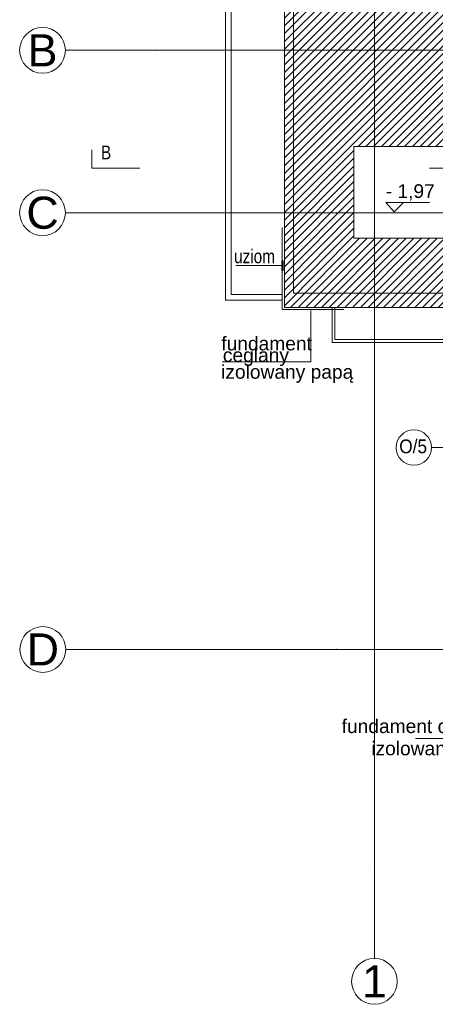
# Model space of a CAD drawing. Header units: millimetres. Extents: x -573548 to 674770, y -210017 to -47794.
# Tile 68 of 234: x 76744 to 81286, y -108895 to -98148. Entities that reach past the tile are written whole.
import ezdxf
from ezdxf.enums import TextEntityAlignment as Align

# ---------------------------------------------------------------- set-up
doc = ezdxf.new("R2010")
doc.units = ezdxf.units.MM
for name, color, linetype, lineweight in [('A.02 RZUT PIWNICY_is$0$0_Nr_pióra__25', 8, 'Continuous', 9), ('A.02 RZUT PIWNICY_is$0$HATCH_Nr_pióra__18', 8, 'Continuous', 9), ('A.02 RZUT PIWNICY_is$0$Koty_Nr_pióra__1', 8, 'Continuous', 9), ('A.02 RZUT PIWNICY_is$0$Koty_Nr_pióra__61', 8, 'Continuous', 9), ('A.02 RZUT PIWNICY_is$0$Nowe_A-OKNA-OPIS_Nr_pióra__59', 8, 'Continuous', 9), ('A.02 RZUT PIWNICY_is$0$OBRYS PARTERU#1_Nr_pióra__1', 8, 'Continuous', 9), ('A.02 RZUT PIWNICY_is$0$opaska_Nr_pióra__1', 8, 'Continuous', 9), ('A.02 RZUT PIWNICY_is$0$opisy inne_Nr_pióra__1', 8, 'Continuous', 9), ('A.02 RZUT PIWNICY_is$0$opisy inne_Nr_pióra__10', 8, 'Continuous', 9), ('A.02 RZUT PIWNICY_is$0$opisy inne_Nr_pióra__25', 8, 'Continuous', 9), ('A.02 RZUT PIWNICY_is$0$SCHODY_Nr_pióra__1', 8, 'Continuous', 9), ('A.02 RZUT PIWNICY_is$0$Structural - Bearing_Nr_pióra__21', 8, 'Continuous', 9), ('A.02 RZUT PIWNICY_is$0$Structural - Grid', 8, 'Continuous', 9), ('A.02 RZUT PIWNICY_is$0$Structural - Grid_Nr_pióra__17', 8, 'Continuous', 9), ('A.02 RZUT PIWNICY_is$0$UZOIM#3_Nr_pióra__2', 8, 'Continuous', 9)]:
    doc.layers.add(name, color=color, linetype=linetype, lineweight=lineweight)
doc.styles.add('A.02 RZUT PIWNICY_is$0$STYL_AUTOMATYCZNY_1', font='arial.ttf')
doc.styles.add('A.02 RZUT PIWNICY_is$0$STYL_AUTOMATYCZNY_4', font='arial.ttf', dxfattribs={"width": 0.8})
doc.styles.add('A.02 RZUT PIWNICY_is$0$STYL_AUTOMATYCZNY_6', font='arial.ttf', dxfattribs={"width": 0.9})

# ---------------------------------------------------------------- blocks, each defined once
blk = doc.blocks.new('A.02 RZUT PIWNICY_is$0$Standardowy znacznik osi_2')
at = {"layer": 'A.02 RZUT PIWNICY_is$0$Structural - Grid_Nr_pióra__17'}
for q in [(0, 0), (17853, 0)]:
    blk.add_line((1000, 0), q, dxfattribs=at)
blk.add_circle((-250, 0), 250, dxfattribs=at)
blk.add_point((1000, 0), dxfattribs=at)
blk.add_point((1000, 0), dxfattribs=at)
at = {"layer": 'A.02 RZUT PIWNICY_is$0$Structural - Grid_Nr_pióra__17', "style": 'A.02 RZUT PIWNICY_is$0$STYL_AUTOMATYCZNY_1'}
for tag, p in [('AC_MarkerText_1_0', (5, -80)), ('AC_MarkerText_1_1', (19358, -80))]:
    blk.add_attdef(tag, text='', height=350, rotation=270, dxfattribs=at).set_placement(p, align=Align.TOP_CENTER)
blk = doc.blocks.new('A.02 RZUT PIWNICY_is$0$Standardowy znacznik osi_3')
at = {"layer": 'A.02 RZUT PIWNICY_is$0$Structural - Grid_Nr_pióra__17'}
for p, q in [((2962, 0), (40907, 0)), ((40907, 0), (43869, 0))]:
    blk.add_line(p, q, dxfattribs=at)
blk.add_circle((44119, 0), 250, dxfattribs=at)
blk.add_point((40907, 0), dxfattribs=at)
blk.add_point((40907, 0), dxfattribs=at)
at = {"layer": 'A.02 RZUT PIWNICY_is$0$Structural - Grid_Nr_pióra__17', "style": 'A.02 RZUT PIWNICY_is$0$STYL_AUTOMATYCZNY_1'}
for tag, p in [('AC_MarkerText_1_0', (-250, -335)), ('AC_MarkerText_1_1', (44119, -335))]:
    blk.add_attdef(tag, text='', height=350, rotation=180, dxfattribs=at).set_placement(p, align=Align.TOP_CENTER)
blk = doc.blocks.new('A.02 RZUT PIWNICY_is$0$Standardowy znacznik osi_4')
at = {"layer": 'A.02 RZUT PIWNICY_is$0$Structural - Grid_Nr_pióra__17'}
for p, q in [((1000, 0), (42869, 0)), ((42869, 0), (43869, 0))]:
    blk.add_line(p, q, dxfattribs=at)
blk.add_circle((44119, 0), 250, dxfattribs=at)
blk.add_point((42869, 0), dxfattribs=at)
blk.add_point((42869, 0), dxfattribs=at)
at = {"layer": 'A.02 RZUT PIWNICY_is$0$Structural - Grid_Nr_pióra__17', "style": 'A.02 RZUT PIWNICY_is$0$STYL_AUTOMATYCZNY_1'}
for tag, p in [('AC_MarkerText_1_0', (-250, -335)), ('AC_MarkerText_1_1', (44119, -335))]:
    blk.add_attdef(tag, text='', height=350, rotation=180, dxfattribs=at).set_placement(p, align=Align.TOP_CENTER)
blk = doc.blocks.new('A.02 RZUT PIWNICY_is')
at = {"layer": 'A.02 RZUT PIWNICY_is$0$HATCH_Nr_pióra__18'}
h = blk.add_hatch(dxfattribs=at)
h.set_pattern_fill('Common_Brick_0001', color=256, style=0, pattern_type=2)
h.set_pattern_definition([(45, (0, 0), (-42.426407, 42.426407), [])])
h.paths.add_polyline_path([(80206.7, -101287.8), (82317.3, -101287.8), (82317.3, -102137.8), (82734.7, -102137.9), (83067.7, -102085.5), (83067.7, -102058.3), (83067.7, -101303.1), (84554.4, -101302.8), (84547.7, -100943.1), (85547.7, -100943.1), (85547.7, -101303.1), (86317, -101302.8, 0.0000816), (86317.7, -101303), (86327.3, -100636.4), (86327.3, -100533.1), (82257.3, -100533.1), (80967.3, -100533.1), (80967.3, -99531.1), (85307.3, -99531.1), (85307.3, -99671.1), (85757.3, -99671.1), (85757.1, -98975.4), (85497.3, -98975.4), (85497.3, -99095.4), (85437.3, -99095.4), (85437.3, -99215.4), (85247.3, -99215.4), (85247.3, -99406.1), (84077.3, -99419), (84077.3, -99259), (82357.3, -99266.1), (82357.3, -98196.1), (85407.3, -98196.1), (85408.8, -98267.6), (85757.1, -98266.4), (85757.3, -98151.2), (87457.3, -98131.1), (87457.3, -98756.1), (88297.3, -98756.1), (88297.3, -98658.1), (88407.4, -98658.1), (88442.4, -98148.1), (88332.4, -98148.1), (88302.4, -97208.1), (87462.3, -97197.8), (87462.3, -97377.8), (81532.9, -97377.8), (81532.9, -96587.8), (81182.9, -96537.7), (80732.9, -96537.8), (80732.9, -96574.1), (80732.9, -97397.8), (80206.7, -97397.8)])
at = {"layer": 'A.02 RZUT PIWNICY_is$0$0_Nr_pióra__25'}
blk.add_line((82366.3, -99769.6), (81791.2, -99769.6), dxfattribs=at)
blk.add_lwpolyline([(78629.2, -99769.6), (78104.2, -99769.6), (78104.2, -99569.6)], dxfattribs=at)
at = {"layer": 'A.02 RZUT PIWNICY_is$0$Koty_Nr_pióra__1'}
blk.add_lwpolyline([(81791.5, -100144.7), (81314.2, -100144.7), (81405.4, -100244.3), (81507.5, -100144.7)], dxfattribs=at)
at = {"layer": 'A.02 RZUT PIWNICY_is$0$Nowe_A-OKNA-OPIS_Nr_pióra__59'}
blk.add_line((82720.7, -102817.8), (81814.4, -102817.8), dxfattribs=at)
blk.add_circle((81621.4, -102817.8), 193, dxfattribs=at)
at = {"layer": 'A.02 RZUT PIWNICY_is$0$OBRYS PARTERU#1_Nr_pióra__1'}
blk.add_lwpolyline([(87547.3, -93022.2), (87547.3, -93622.2), (80856, -93622.2), (80856, -97482.2), (80306.7, -97482.2), (80306.7, -101132.2), (82397.3, -101132.2), (82397.3, -105082.2), (87537.3, -105082.2), (87537.3, -105471.8), (106939.7, -105472.5), (118516.4, -105372.5), (118516.4, -93022.2)], close=True, dxfattribs=at)
at = {"layer": 'A.02 RZUT PIWNICY_is$0$opaska_Nr_pióra__1'}
for points in [[(80122.9, -96030.7), (80122.9, -96767.8), (79564.1, -96767.8), (79564.1, -101207.8), (80183.6, -101207.8)], [(80182.9, -95977.6), (80182.9, -96827.8), (79624.1, -96827.8), (79624.1, -101147.8), (80183.6, -101147.8)]]:
    blk.add_lwpolyline(points, dxfattribs=at)
at = {"layer": 'A.02 RZUT PIWNICY_is$0$opisy inne_Nr_pióra__1'}
for points in [[(79528.6, -101883.6), (80496.5, -101883.6), (80496.5, -101521.8), (80496.5, -101323.8)], [(81639.2, -105994), (82607, -105994), (82607, -105632.2), (82607, -105167.4)]]:
    blk.add_lwpolyline(points, dxfattribs=at)
at = {"layer": 'A.02 RZUT PIWNICY_is$0$opisy inne_Nr_pióra__10'}
for p, q in [((80184.5, -101310), (80184.5, -100418.1)), ((80855.9, -101310), (80184.5, -101310))]:
    blk.add_line(p, q, dxfattribs=at)
at = {"layer": 'A.02 RZUT PIWNICY_is$0$SCHODY_Nr_pióra__1'}
for points in [[(80727.3, -101287.8), (80727.3, -101670), (82087.3, -101670), (82087.3, -101287.8)], [(80757.3, -101287.8), (80757.3, -101640), (82057.3, -101640), (82057.3, -101343.8)]]:
    blk.add_lwpolyline(points, dxfattribs=at)
at = {"layer": 'A.02 RZUT PIWNICY_is$0$Structural - Bearing_Nr_pióra__21'}
for p, q in [((80206.7, -97397.8), (80206.7, -101287.8)), ((80967.3, -100533.1), (80967.3, -99531.1)), ((82703.8, -99531.1), (80967.3, -99531.1)), ((82193.6, -100533.1), (80967.3, -100533.1)), ((80206.7, -101287.8), (82317.3, -101287.8))]:
    blk.add_line(p, q, dxfattribs=at)
at = {"layer": 'A.02 RZUT PIWNICY_is$0$UZOIM#3_Nr_pióra__2'}
blk.add_lwpolyline([(80192.4, -100779.3), (80192.4, -100884.8), (80178.7, -100884.8), (80178.7, -100779.3)], close=True, dxfattribs=at)
blk.add_lwpolyline([(79676.5, -100832.1), (80178.7, -100832.1)], dxfattribs=at)
at = {"layer": 'A.02 RZUT PIWNICY_is$0$Structural - Grid'}
ref = blk.add_blockref('A.02 RZUT PIWNICY_is$0$Standardowy znacznik osi_2', (81191, -108395.1), dxfattribs=dict(at, zscale=1000, rotation=90))
ref.add_attrib('AC_MarkerText_1', '1', dxfattribs={"layer": 'A.02 RZUT PIWNICY_is$0$Structural - Grid_Nr_pióra__17', "color": 20, "lineweight": 15, "true_color": 0xf73328, "height": 350, "rotation": 360, "style": 'A.02 RZUT PIWNICY_is$0$STYL_AUTOMATYCZNY_1'}).set_placement((81191, -108470.1), align=Align.TOP_CENTER)
ref = blk.add_blockref('A.02 RZUT PIWNICY_is$0$Standardowy znacznik osi_4', (121683.4, -98482.5), dxfattribs=dict(at, zscale=1000, rotation=180))
ref.add_attrib('AC_MarkerText_1_1', 'B', dxfattribs={"layer": 'A.02 RZUT PIWNICY_is$0$Structural - Grid_Nr_pióra__17', "color": 20, "lineweight": 15, "true_color": 0xf73328, "height": 350, "rotation": 360, "style": 'A.02 RZUT PIWNICY_is$0$STYL_AUTOMATYCZNY_1'}).set_placement((77564.7, -98307.5), align=Align.TOP_CENTER)
ref = blk.add_blockref('A.02 RZUT PIWNICY_is$0$Standardowy znacznik osi_3', (121683.4, -100254.9), dxfattribs=dict(at, zscale=1000, rotation=180))
ref.add_attrib('AC_MarkerText_1_1', 'C', dxfattribs={"layer": 'A.02 RZUT PIWNICY_is$0$Structural - Grid_Nr_pióra__17', "color": 20, "lineweight": 15, "true_color": 0xf73328, "height": 350, "rotation": 360, "style": 'A.02 RZUT PIWNICY_is$0$STYL_AUTOMATYCZNY_1'}).set_placement((77564.7, -100079.9), align=Align.TOP_CENTER)
ref = blk.add_blockref('A.02 RZUT PIWNICY_is$0$Standardowy znacznik osi_3', (121686.6, -105021.8), dxfattribs=dict(at, zscale=1000, rotation=180))
ref.add_attrib('AC_MarkerText_1_1', 'D', dxfattribs={"layer": 'A.02 RZUT PIWNICY_is$0$Structural - Grid_Nr_pióra__17', "color": 20, "lineweight": 15, "true_color": 0xf73328, "height": 350, "rotation": 360, "style": 'A.02 RZUT PIWNICY_is$0$STYL_AUTOMATYCZNY_1'}).set_placement((77567.9, -104846.8), align=Align.TOP_CENTER)
at = {"layer": 'A.02 RZUT PIWNICY_is$0$Koty_Nr_pióra__61', "insert": (81314.1, -100122.2), "char_height": 150, "attachment_point": 7, "style": 'A.02 RZUT PIWNICY_is$0$STYL_AUTOMATYCZNY_1'}
blk.add_mtext('\\A1;{\\pql;\\fArial|b0|i0|c238|p0;\\W1.000000;- 1,97}', dxfattribs=at)
at = {"layer": 'A.02 RZUT PIWNICY_is$0$Nowe_A-OKNA-OPIS_Nr_pióra__59', "insert": (81614, -102806.3), "char_height": 150, "attachment_point": 5, "style": 'A.02 RZUT PIWNICY_is$0$STYL_AUTOMATYCZNY_6'}
blk.add_mtext('\\A1;{\\pqc;\\fArial|b0|i0|c238|p0;\\W0.900000;O/5}', dxfattribs=at)
at = {"layer": 'A.02 RZUT PIWNICY_is$0$opisy inne_Nr_pióra__1', "insert": (79896.1, -101768.4), "char_height": 150, "attachment_point": 5, "line_spacing_factor": 0.505948, "style": 'A.02 RZUT PIWNICY_is$0$STYL_AUTOMATYCZNY_1'}
blk.add_mtext('\\A1;{\\pqc;\\fArial|b0|i0|c238|p0;\\W1.000000;    fundament\\P\\pqc;\\fArial|b0|i0|c238|p0;\\W1.000000;ceglany}', dxfattribs=at)
at = {"layer": 'A.02 RZUT PIWNICY_is$0$opisy inne_Nr_pióra__1', "char_height": 150, "attachment_point": 5, "style": 'A.02 RZUT PIWNICY_is$0$STYL_AUTOMATYCZNY_1'}
for s, insert in [('\\A1;{\\pqc;\\fArial|b0|i0|c238|p0;\\W1.000000;izolowany papą}', (80237.7, -102014.5)), ('\\A1;{\\pqc;\\fArial|b0|i0|c238|p0;\\W1.000000;fundament\\fArial|b0|i0|c238|p0;\\W1.000000; \\fArial|b0|i0|c238|p0;\\W1.000000;ceglany}', (81718.1, -105882.1)), ('\\A1;{\\pqc;\\fArial|b0|i0|c238|p0;\\W1.000000;izolowany papą}', (81878.2, -106124.9))]:
    blk.add_mtext(s, dxfattribs=dict(at, insert=insert))
at = {"layer": 'A.02 RZUT PIWNICY_is$0$opisy inne_Nr_pióra__25', "insert": (78314.6, -99672.4), "char_height": 150, "attachment_point": 9, "style": 'A.02 RZUT PIWNICY_is$0$STYL_AUTOMATYCZNY_4'}
blk.add_mtext('\\A1;{\\pqr;\\fArial|b0|i0|c238|p0;\\W0.800000;B}', dxfattribs=at)
at = {"layer": 'A.02 RZUT PIWNICY_is$0$UZOIM#3_Nr_pióra__2', "insert": (79880.6, -100731.8), "char_height": 150, "attachment_point": 5, "style": 'A.02 RZUT PIWNICY_is$0$STYL_AUTOMATYCZNY_4'}
blk.add_mtext('\\A1;{\\pqc;\\fArial|b0|i0|c238|p0;\\W0.800000;uziom}', dxfattribs=at)

msp = doc.modelspace()

# ---------------------------------------------------------------- block references
at = {"ltscale": 10}
msp.add_blockref('A.02 RZUT PIWNICY_is', (-570, 0), dxfattribs=at)

doc.saveas('drawing.dxf')
